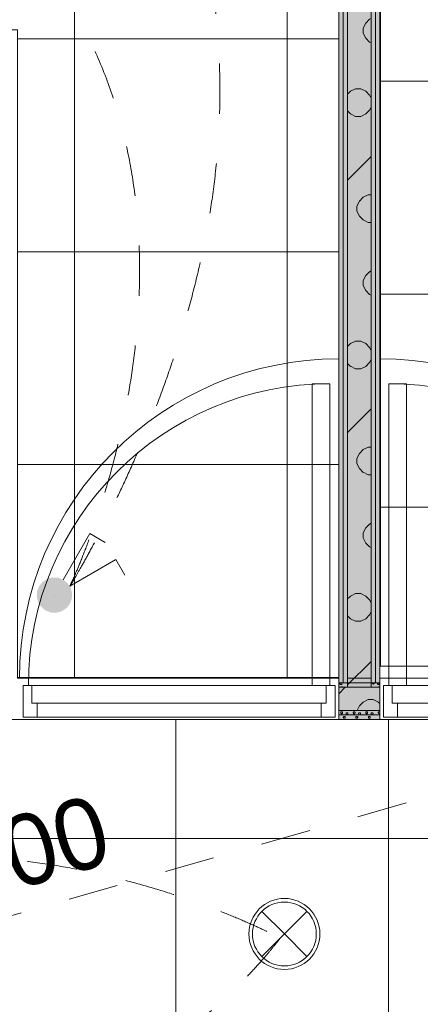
# Model space of a CAD drawing. Header units: millimetres. Extents: x -2932 to 42461, y -10716 to 17298.
# Tile 15 of 168: x 4320 to 5449, y 6897 to 9672. Entities that reach past the tile are written whole.
import ezdxf

# ---------------------------------------------------------------- set-up
doc = ezdxf.new("R2010")
doc.units = ezdxf.units.MM
doc.header["$MEASUREMENT"] = 0
doc.linetypes.add('Small Dashed', pattern=[282.222222, 141.111111, -141.111111])
for name, color, linetype, lineweight in [('ARCHICAD Doors_Pen_No__19', 255, 'Continuous', 0), ('ARCHICAD Zone Stamps_Pen_No__1', 7, 'Continuous', 13), ('Common Edges_Pen_No__1', 7, 'Continuous', 13), ('Cut Pattern-1_Pen_No__2', 8, 'Continuous', 15), ('Cut Pattern-3_Pen_No__1', 7, 'Continuous', 13), ('Doors-1_Pen_No__1', 7, 'Continuous', 13), ('Doors_Pen_No__1', 7, 'Continuous', 13), ('I-WALL.IFC Model_Pen_No__1', 7, 'Continuous', 13), ('I-WALL.IFC Model_Pen_No__19', 255, 'Continuous', 0), ('Plan Swing_Pen_No__1', 7, 'Continuous', 13), ('SA_LAGI_Pen_No__1', 7, 'Continuous', 13), ('SA_LAGI_Pen_No__2', 8, 'Continuous', 15), ('SA_VALGUSTI_Pen_No__20', 1, 'Continuous', 0), ('SA_Valgustus_Pen_No__20', 1, 'Continuous', 0), ('Walls-1_Pen_No__1', 7, 'Continuous', 13), ('Walls_Pen_No__1', 7, 'Continuous', 13)]:
    doc.layers.add(name, color=color, linetype=linetype, lineweight=lineweight)
doc.layers.add('I-WALL.IFC Model', color=7, linetype='Continuous')
doc.layers.add('SA_LAGI_Pen_No__102', color=7, linetype='Continuous', lineweight=13, true_color=0xcccccc)
doc.styles.add('GENERATED_STYLE_1', font='txt', dxfattribs={"width": 0.95})
pattern_1 = [(45, (-3e-10, 2e-10), (0, 35.35534), [0.99999, -48.99987]), (315, (3.89, 0.707), (0, 35.35534), [0.99999, -48.99987]), (90, (-0.354, -2.12), (-35.35528, 0), [1.06066, -34.29462]), (71.565, (-0.354, -1.061), (3.2e-05, 35.355304), [1.118075, -110.68521]), (288.435, (4.596, 2e-10), (-3.2e-05, 35.355304), [1.118075, -110.68521]), (270, (4.95, -1.06), (35.35528, 0), [1.06066, -34.29462]), (251.565, (4.95, -2.121), (3.2e-05, 35.355304), [1.118075, -110.68521]), (225, (4.596, -3.182), (0, 35.35534), [0.99999, -48.99987]), (161.565, (1.768, -4.243), (-141.421051, 35.355386), [1.118075, -110.68521]), (135, (0.707, -3.89), (0, 35.35534), [0.99999, -48.99987]), (108.435, (-3e-10, -3.182), (-3.2e-05, 35.355304), [1.118075, -110.68521]), (180, (2.83, -4.243), (0, 35.35528), [1.06066, -34.29462]), (198.435, (3.889, -3.889), (141.421051, 35.355386), [1.118075, -110.68521]), (0, (-7.778, -10.253), (0, 35.35528), [1.06066, -34.29462]), (90, (-9.9, -13.435), (-35.35528, 0), [1.06066, -34.29462]), (71.565, (-9.9, -12.374), (3.2e-05, 35.355304), [1.118075, -110.68521]), (45, (-9.546, -11.314), (0, 35.35534), [0.99999, -48.99987]), (315, (-5.657, -10.607), (0, 35.35534), [0.99999, -48.99987]), (288.435, (-4.95, -11.314), (-3.2e-05, 35.355304), [1.118075, -110.68521]), (270, (-4.596, -12.374), (35.35528, 0), [1.06066, -34.29462]), (251.565, (-4.596, -13.435), (3.2e-05, 35.355304), [1.118075, -110.68521]), (225, (-4.95, -14.496), (0, 35.35534), [0.99999, -48.99987]), (161.565, (-7.778, -15.556), (-141.421051, 35.355386), [1.118075, -110.68521]), (135, (-8.84, -15.203), (0, 35.35534), [0.99999, -48.99987]), (108.435, (-9.546, -14.496), (-3.2e-05, 35.355304), [1.118075, -110.68521]), (180, (-6.718, -15.556), (0, 35.35528), [1.06066, -34.29462]), (198.435, (-5.657, -15.203), (141.421051, 35.355386), [1.118075, -110.68521]), (18.435, (-8.839, -10.607), (70.710443, 35.355323), [1.118075, -110.68521]), (341.565, (-6.718, -10.253), (-70.710443, 35.355323), [1.118075, -110.68521]), (0, (13.08, -8.485), (0, 35.35528), [1.06066, -34.29462]), (90, (10.96, -11.667), (-35.35528, 0), [1.06066, -34.29462]), (71.565, (10.96, -10.607), (3.2e-05, 35.355304), [1.118075, -110.68521]), (45, (11.314, -9.546), (0, 35.35534), [0.99999, -48.99987]), (315, (15.203, -8.84), (0, 35.35534), [0.99999, -48.99987]), (288.435, (15.91, -9.546), (-3.2e-05, 35.355304), [1.118075, -110.68521]), (270, (16.263, -10.607), (35.35528, 0), [1.06066, -34.29462]), (251.565, (16.263, -11.667), (3.2e-05, 35.355304), [1.118075, -110.68521]), (225, (15.91, -12.728), (0, 35.35534), [0.99999, -48.99987]), (161.565, (13.081, -13.789), (-141.421051, 35.355386), [1.118075, -110.68521]), (135, (12.02, -13.435), (0, 35.35534), [0.99999, -48.99987]), (108.435, (11.314, -12.728), (-3.2e-05, 35.355304), [1.118075, -110.68521]), (180, (14.142, -13.79), (0, 35.35528), [1.06066, -34.29462]), (198.435, (15.203, -13.435), (141.421051, 35.355386), [1.118075, -110.68521]), (18.435, (12.021, -8.839), (70.710443, 35.355323), [1.118075, -110.68521]), (341.565, (14.142, -8.485), (-70.710443, 35.355323), [1.118075, -110.68521]), (0, (1.768, 1.06), (0, 35.35528), [1.06066, -34.29462]), (18.435, (0.707, 0.707), (70.710443, 35.355323), [1.118075, -110.68521]), (341.565, (2.828, 1.061), (-70.710443, 35.355323), [1.118075, -110.68521]), (0, (-5.657, 13.79), (0, 35.35528), [1.06066, -34.29462]), (90, (-7.778, 10.607), (-35.35528, 0), [1.06066, -34.29462]), (71.565, (-7.778, 11.667), (3.2e-05, 35.355304), [1.118075, -110.68521]), (45, (-7.425, 12.728), (0, 35.35534), [0.99999, -48.99987]), (315, (-3.536, 13.435), (0, 35.35534), [0.99999, -48.99987]), (288.435, (-2.828, 12.728), (-3.2e-05, 35.355304), [1.118075, -110.68521]), (270, (-2.475, 11.667), (35.35528, 0), [1.06066, -34.29462]), (251.565, (-2.475, 10.607), (3.2e-05, 35.355304), [1.118075, -110.68521]), (225, (-2.828, 9.546), (0, 35.35534), [0.99999, -48.99987]), (161.565, (-5.657, 8.485), (-141.421051, 35.355386), [1.118075, -110.68521]), (135, (-6.718, 8.84), (0, 35.35534), [0.99999, -48.99987]), (108.435, (-7.425, 9.546), (-3.2e-05, 35.355304), [1.118075, -110.68521]), (180, (-4.596, 8.485), (0, 35.35528), [1.06066, -34.29462]), (198.435, (-3.536, 8.839), (141.421051, 35.355386), [1.118075, -110.68521]), (18.435, (-6.718, 13.435), (70.710443, 35.355323), [1.118075, -110.68521]), (341.565, (-4.596, 13.789), (-70.710443, 35.355323), [1.118075, -110.68521]), (0, (9.546, 10.96), (0, 35.35528), [1.06066, -34.29462]), (90, (7.425, 7.778), (-35.35528, 0), [1.06066, -34.29462]), (71.565, (7.425, 8.839), (3.2e-05, 35.355304), [1.118075, -110.68521]), (45, (7.778, 9.9), (0, 35.35534), [0.99999, -48.99987]), (315, (11.667, 10.607), (0, 35.35534), [0.99999, -48.99987]), (288.435, (12.374, 9.9), (-3.2e-05, 35.355304), [1.118075, -110.68521]), (270, (12.728, 8.84), (35.35528, 0), [1.06066, -34.29462]), (251.565, (12.728, 7.778), (3.2e-05, 35.355304), [1.118075, -110.68521]), (225, (12.374, 6.718), (0, 35.35534), [0.99999, -48.99987]), (161.565, (9.546, 5.657), (-141.421051, 35.355386), [1.118075, -110.68521]), (135, (8.485, 6.01), (0, 35.35534), [0.99999, -48.99987]), (108.435, (7.778, 6.718), (-3.2e-05, 35.355304), [1.118075, -110.68521]), (180, (10.607, 5.657), (0, 35.35528), [1.06066, -34.29462]), (198.435, (11.667, 6.01), (141.421051, 35.355386), [1.118075, -110.68521]), (18.435, (8.485, 10.607), (70.710443, 35.355323), [1.118075, -110.68521]), (341.565, (10.607, 10.96), (-70.710443, 35.355323), [1.118075, -110.68521])]
pattern_2 = [(180, (-3e-10, 2e-10), (355.6, 355.6), [14.224, -696.974]), (90, (-46.23, 32), (355.6, 355.6), [14.224, -696.974]), (225, (24.9, 17.8), (-355.6, 355.6), [15.087, -487.807]), (206.565, (14.22, 7.11), (355.6, 355.5993), [15.904, -1574.386]), (63.435, (-46.23, 46.23), (355.5993, 355.6), [15.904, -1574.386]), (45, (-39.1, 60.45), (-355.6, 355.6), [15.087, -487.807]), (26.565, (-28.45, 71.12), (355.6, 355.5993), [15.904, -1574.386]), (360, (-14.22, 78.23), (355.6, 355.6), [14.224, -696.974]), (296.565, (24.89, 60.45), (-1066.7965, 1777.9974), [15.904, -1574.386]), (270, (32, 46.23), (355.6, 355.6), [14.224, -696.974]), (243.435, (32, 32), (355.5993, 355.6), [15.904, -1574.386]), (315, (14.2, 71.1), (355.6, 355.6), [15.087, -487.807]), (333.435, (-3e-10, 78.23), (-1777.9974, 1066.7965), [15.904, -1574.386]), (135, (181.36, 24.9), (355.6, 355.6), [15.087, -487.807]), (225, (234.7, 35.56), (-355.6, 355.6), [15.087, -487.807]), (206.565, (224.03, 24.9), (355.6, 355.5993), [15.904, -1574.386]), (180, (209.8, 17.78), (355.6, 355.6), [14.224, -696.974]), (90, (163.58, 49.8), (355.6, 355.6), [14.224, -696.974]), (63.435, (163.58, 64.01), (355.5993, 355.6), [15.904, -1574.386]), (45, (170.7, 78.23), (-355.6, 355.6), [15.087, -487.807]), (26.565, (181.36, 88.9), (355.6, 355.5993), [15.904, -1574.386]), (360, (195.58, 96), (355.6, 355.6), [14.224, -696.974]), (296.565, (234.7, 78.23), (-1066.7965, 1777.9974), [15.904, -1574.386]), (270, (241.8, 64), (355.6, 355.6), [14.224, -696.974]), (243.435, (241.8, 49.78), (355.5993, 355.6), [15.904, -1574.386]), (315, (224.03, 88.9), (355.6, 355.6), [15.087, -487.807]), (333.435, (209.8, 96.01), (-1777.9974, 1066.7965), [15.904, -1574.386]), (153.435, (195.58, 17.78), (-1066.7975, 355.5978), [15.904, -1574.386]), (116.565, (170.69, 35.56), (-355.5978, 1066.7975), [15.904, -1574.386]), (135, (-46.23, 216.9), (355.6, 355.6), [15.087, -487.807]), (225, (7.1, 227.6), (-355.6, 355.6), [15.087, -487.807]), (206.565, (-3.56, 216.92), (355.6, 355.5993), [15.904, -1574.386]), (180, (-17.78, 209.8), (355.6, 355.6), [14.224, -696.974]), (90, (-64, 241.8), (355.6, 355.6), [14.224, -696.974]), (63.435, (-64.01, 256.03), (355.5993, 355.6), [15.904, -1574.386]), (45, (-56.9, 270.26), (-355.6, 355.6), [15.087, -487.807]), (26.565, (-46.23, 280.92), (355.6, 355.5993), [15.904, -1574.386]), (360, (-32, 288.04), (355.6, 355.6), [14.224, -696.974]), (296.565, (7.11, 270.26), (-1066.7965, 1777.9974), [15.904, -1574.386]), (270, (14.22, 256.03), (355.6, 355.6), [14.224, -696.974]), (243.435, (14.22, 241.81), (355.5993, 355.6), [15.904, -1574.386]), (315, (-3.56, 280.9), (355.6, 355.6), [15.087, -487.807]), (333.435, (-17.78, 288.04), (-1777.9974, 1066.7965), [15.904, -1574.386]), (153.435, (-32, 209.8), (-1066.7975, 355.5978), [15.904, -1574.386]), (116.565, (-56.9, 227.58), (-355.5978, 1066.7975), [15.904, -1574.386]), (135, (-28.45, 7.1), (355.6, 355.6), [15.087, -487.807]), (153.435, (-14.22, 2e-10), (-1066.7975, 355.5978), [15.904, -1574.386]), (116.565, (-39.12, 17.78), (-355.5978, 1066.7975), [15.904, -1574.386]), (135, (-81.8, -195.6), (355.6, 355.6), [15.087, -487.807]), (225, (-28.45, -184.9), (-355.6, 355.6), [15.087, -487.807]), (206.565, (-39.12, -195.58), (355.6, 355.5993), [15.904, -1574.386]), (180, (-53.34, -202.7), (355.6, 355.6), [14.224, -696.974]), (90, (-99.57, -170.7), (355.6, 355.6), [14.224, -696.974]), (63.435, (-99.57, -156.46), (355.5993, 355.6), [15.904, -1574.386]), (45, (-92.46, -142.24), (-355.6, 355.6), [15.087, -487.807]), (26.565, (-81.79, -131.57), (355.6, 355.5993), [15.904, -1574.386]), (360, (-67.56, -124.46), (355.6, 355.6), [14.224, -696.974]), (296.565, (-28.45, -142.24), (-1066.7965, 1777.9974), [15.904, -1574.386]), (270, (-21.34, -156.46), (355.6, 355.6), [14.224, -696.974]), (243.435, (-21.34, -170.69), (355.5993, 355.6), [15.904, -1574.386]), (315, (-39.1, -131.57), (355.6, 355.6), [15.087, -487.807]), (333.435, (-53.34, -124.46), (-1777.9974, 1066.7965), [15.904, -1574.386]), (153.435, (-67.56, -202.69), (-1066.7975, 355.5978), [15.904, -1574.386]), (116.565, (-92.46, -184.91), (-355.5978, 1066.7975), [15.904, -1574.386]), (135, (-206.25, -14.2), (355.6, 355.6), [15.087, -487.807]), (225, (-152.9, -3.55), (-355.6, 355.6), [15.087, -487.807]), (206.565, (-163.58, -14.22), (355.6, 355.5993), [15.904, -1574.386]), (180, (-177.8, -21.33), (355.6, 355.6), [14.224, -696.974]), (90, (-224.03, 10.67), (355.6, 355.6), [14.224, -696.974]), (63.435, (-224.03, 24.9), (355.5993, 355.6), [15.904, -1574.386]), (45, (-216.9, 39.1), (-355.6, 355.6), [15.087, -487.807]), (26.565, (-206.25, 49.78), (355.6, 355.5993), [15.904, -1574.386]), (360, (-192.02, 56.9), (355.6, 355.6), [14.224, -696.974]), (296.565, (-152.9, 39.12), (-1066.7965, 1777.9974), [15.904, -1574.386]), (270, (-145.8, 24.9), (355.6, 355.6), [14.224, -696.974]), (243.435, (-145.8, 10.67), (355.5993, 355.6), [15.904, -1574.386]), (315, (-163.6, 49.8), (355.6, 355.6), [15.087, -487.807]), (333.435, (-177.8, 56.9), (-1777.9974, 1066.7965), [15.904, -1574.386]), (153.435, (-192.02, -21.33), (-1066.7975, 355.5978), [15.904, -1574.386]), (116.565, (-216.92, -3.55), (-355.5978, 1066.7975), [15.904, -1574.386]), (225, (327.15, 35.56), (-355.6, 355.6), [])]

msp = doc.modelspace()

# ---------------------------------------------------------------- hatches: boundary and pattern name
at = {"layer": 'Cut Pattern-1_Pen_No__2', "linetype": 'Continuous', "lineweight": 15}
h = msp.add_hatch(dxfattribs=at)
h.set_pattern_fill('FP_19_0001', color=8, style=0, pattern_type=2)
h.set_pattern_definition(pattern_2)
h.paths.add_polyline_path([(5310.3, 7791), (5310.3, 12496.2), (5244.3, 12496.2), (5244.3, 7791)])
h = msp.add_hatch(dxfattribs=at)
h.set_pattern_fill('FP_19_0001', color=8, style=0, pattern_type=2)
h.set_pattern_definition(pattern_2)
h.paths.add_polyline_path([(5335.3, 7725), (5335.3, 7791), (5219.3, 7791), (5219.3, 7725)])
at = {"layer": 'Cut Pattern-3_Pen_No__1', "linetype": 'Continuous', "lineweight": 13}
h = msp.add_hatch(dxfattribs=at)
h.set_pattern_fill('FP_18_0001', style=0, pattern_type=2)
h.set_pattern_definition(pattern_1)
h.paths.add_polyline_path([(5244.3, 7803.5), (5244.3, 12496.2), (5231.8, 12496.2), (5231.8, 7803.5)])
h = msp.add_hatch(dxfattribs=at)
h.set_pattern_fill('FP_18_0001', style=0, pattern_type=2)
h.set_pattern_definition(pattern_1)
h.paths.add_polyline_path([(5322.8, 7803.5), (5322.8, 12496.2), (5310.3, 12496.2), (5310.3, 7803.5)])
h = msp.add_hatch(dxfattribs=at)
h.set_pattern_fill('FP_18_0001', style=0, pattern_type=2)
h.set_pattern_definition(pattern_1)
h.paths.add_polyline_path([(5219.3, 7803.5), (5231.8, 7803.5), (5231.8, 7816), (5219.3, 7816)])
h = msp.add_hatch(dxfattribs=at)
h.set_pattern_fill('FP_18_0001', style=0, pattern_type=2)
h.set_pattern_definition(pattern_1)
h.paths.add_polyline_path([(5244.3, 7791), (5244.3, 7803.5), (5219.3, 7803.5), (5219.3, 7791)])
h = msp.add_hatch(dxfattribs=at)
h.set_pattern_fill('FP_18_0001', style=0, pattern_type=2)
h.set_pattern_definition(pattern_1)
h.paths.add_polyline_path([(5335.3, 7791), (5335.3, 7803.5), (5310.3, 7803.5), (5310.3, 7791)])
h = msp.add_hatch(dxfattribs=at)
h.set_pattern_fill('FP_18_0001', style=0, pattern_type=2)
h.set_pattern_definition(pattern_1)
h.paths.add_polyline_path([(5219.3, 7712.5), (5335.3, 7712.5), (5335.3, 7725), (5219.3, 7725)])
h = msp.add_hatch(dxfattribs=at)
h.set_pattern_fill('FP_18_0001', style=0, pattern_type=2)
h.set_pattern_definition(pattern_1)
h.paths.add_polyline_path([(5335.3, 7700), (5335.3, 7712.5), (5219.3, 7712.5), (5219.3, 7700)])
at = {"layer": 'I-WALL.IFC Model', "linetype": 'Continuous', "lineweight": 0, "true_color": 0x000000}
for points in [[(5219.3, 12496.2), (5219.3, 7816), (5231.8, 7816), (5231.8, 12496.2)], [(5231.8, 12496.2), (5231.8, 7816), (5244.3, 7816), (5244.3, 12496.2)], [(5244.3, 12496.2), (5244.3, 7816), (5310.3, 7816), (5310.3, 12496.2)], [(5310.3, 12496.2), (5310.3, 7816), (5322.8, 7816), (5322.8, 12496.2)], [(5322.8, 12496.2), (5322.8, 7816), (5335.3, 7816), (5335.3, 12496.2)], [(5335.3, 7816), (5219.3, 7816), (5219.3, 7803.5), (5335.3, 7803.5)], [(5335.3, 7803.5), (5219.3, 7803.5), (5219.3, 7791), (5335.3, 7791)], [(5335.3, 7791), (5219.3, 7791), (5219.3, 7725), (5335.3, 7725)], [(5335.3, 7725), (5219.3, 7725), (5219.3, 7712.5), (5335.3, 7712.5)], [(5335.3, 7712.5), (5219.3, 7712.5), (5219.3, 7700), (5335.3, 7700)]]:
    msp.add_hatch(color=178, dxfattribs=at).paths.add_polyline_path(points)
at = {"layer": 'SA_LAGI_Pen_No__102', "linetype": 'Continuous', "lineweight": 13, "true_color": 0xcccccc}
h = msp.add_hatch(dxfattribs=at)
h.set_pattern_fill('Grid_60x60_0001', color=254, style=0, pattern_type=2)
h.set_pattern_definition([(270, (3873.55, 10817.5), (600, 0), []), (2e-13, (3873.55, 10817.5), (0, 600), [])])
h.paths.add_polyline_path([(2165, 12496.2), (2145, 9643.5), (4313.3, 9643.5), (4313.3, 7816), (5219.3, 7816), (5219.3, 12496.2)])
h = msp.add_hatch(dxfattribs=at)
h.set_pattern_fill('Grid_60x60_0001', color=254, style=0, pattern_type=2)
h.set_pattern_definition([(270, (5936.34, 11297.7), (600, 0), []), (2e-13, (5936.34, 11297.7), (0, 600), [])])
h.paths.add_polyline_path([(5335.3, 12496.2), (5335.3, 7850), (6235.3, 7850), (6235.3, 9670), (8400, 9670), (8400, 12496.2)])
h = msp.add_hatch(dxfattribs=at)
h.set_pattern_fill('Grid_60x60_0001', color=254, style=0, pattern_type=2)
h.set_pattern_definition([(180, (2959.35, 7364.3), (1e-10, 600), []), (270, (2959.35, 7364.3), (-600, 1e-10), [])])
h.paths.add_polyline_path([(1745, 7700), (1749, 6520), (1941.8, 6520), (6235.3, 6520), (6235.3, 7700)])
at = {"layer": 'SA_Valgustus_Pen_No__20', "linetype": 'Continuous', "lineweight": 0}
for points in [[(4374.3, 8075.2), (4368.7, 8060.6), (4417.6, 8050.2)], [(4384.2, 8087.4), (4374.3, 8075.2), (4417.6, 8050.2)], [(4397.3, 8095.9), (4384.2, 8087.4), (4417.6, 8050.2)], [(4412.4, 8100), (4397.3, 8095.9), (4417.6, 8050.2)], [(4428, 8099.2), (4412.4, 8100), (4417.6, 8050.2)], [(4442.6, 8093.5), (4428, 8099.2), (4417.6, 8050.2)], [(4454.8, 8083.7), (4442.6, 8093.5), (4417.6, 8050.2)], [(4463.3, 8070.6), (4454.8, 8083.7), (4417.6, 8050.2)], [(4368.7, 8060.6), (4367.9, 8045), (4417.6, 8050.2)], [(4367.9, 8045), (4371.9, 8029.9), (4417.6, 8050.2)], [(4371.9, 8029.9), (4380.5, 8016.8), (4417.6, 8050.2)], [(4380.5, 8016.8), (4392.6, 8006.9), (4417.6, 8050.2)], [(4392.6, 8006.9), (4407.2, 8001.3), (4417.6, 8050.2)], [(4407.2, 8001.3), (4422.9, 8000.5), (4417.6, 8050.2)], [(4467.4, 8055.5), (4463.3, 8070.6), (4417.6, 8050.2)], [(4466.5, 8039.9), (4467.4, 8055.5), (4417.6, 8050.2)], [(4451.1, 8013.1), (4460.9, 8025.2), (4417.6, 8050.2)], [(4438, 8004.6), (4451.1, 8013.1), (4417.6, 8050.2)], [(4422.9, 8000.5), (4438, 8004.6), (4417.6, 8050.2)], [(4460.9, 8025.2), (4466.5, 8039.9), (4417.6, 8050.2)]]:
    msp.add_hatch(color=1, dxfattribs=at).paths.add_polyline_path(points)

# ---------------------------------------------------------------- linework, layer by layer
at = {"layer": 'ARCHICAD Doors_Pen_No__19', "color": 255, "linetype": 'Continuous', "lineweight": 0}
for p, q in [((5219.3, 7816), (5219.3, 8716)), ((5335.3, 7816), (5335.3, 8716))]:
    msp.add_line(p, q, dxfattribs=at)
for centre, start, end in [((5219.3, 7816), 90, 180), ((5335.3, 7816), 0, 90)]:
    msp.add_arc(centre, 900, start, end, dxfattribs=at)
at = {"layer": 'Common Edges_Pen_No__1', "color": 7, "linetype": 'Continuous', "lineweight": 13}
for p, q in [((5231.8, 7803.5), (5231.8, 12496.2)), ((5244.3, 7791), (5244.3, 12496.2)), ((5310.3, 7791), (5310.3, 12496.2)), ((5322.8, 7803.5), (5322.8, 12496.2)), ((5219.3, 7803.5), (5231.8, 7803.5)), ((5219.3, 7791), (5244.3, 7791)), ((5310.3, 7791), (5335.3, 7791)), ((5219.3, 7725), (5335.3, 7725)), ((5219.3, 7712.5), (5335.3, 7712.5))]:
    msp.add_line(p, q, dxfattribs=at)
at = {"layer": 'Doors-1_Pen_No__1', "color": 7, "linetype": 'Continuous', "lineweight": 13}
for p, q in [((5194.3, 8646), (5144.3, 8646)), ((5144.3, 8646), (5144.3, 7796)), ((5194.3, 7796), (5194.3, 8646)), ((5360.3, 7796), (5360.3, 8646)), ((5360.3, 8646), (5410.3, 8646)), ((5410.3, 8646), (5410.3, 7796)), ((4354.3, 7796), (4329.3, 7796)), ((4329.3, 7796), (4329.3, 7706)), ((4354.3, 7746), (4354.3, 7796)), ((5144.3, 7796), (5194.3, 7796)), ((5184.3, 7796), (5184.3, 7746)), ((5209.3, 7796), (5194.3, 7796)), ((5209.3, 7706), (5209.3, 7796)), ((5345.3, 7796), (5360.3, 7796)), ((5345.3, 7706), (5345.3, 7796)), ((5410.3, 7796), (5360.3, 7796)), ((5370.3, 7796), (5370.3, 7746)), ((4369.3, 7746), (4354.3, 7746)), ((4369.3, 7706), (4369.3, 7746)), ((5184.3, 7746), (5169.3, 7746)), ((5169.3, 7746), (5169.3, 7706)), ((5370.3, 7746), (5385.3, 7746)), ((5385.3, 7746), (5385.3, 7706)), ((4329.3, 7706), (4369.3, 7706)), ((5169.3, 7706), (5209.3, 7706)), ((5385.3, 7706), (5345.3, 7706))]:
    msp.add_line(p, q, dxfattribs=at)
at = {"layer": 'Doors_Pen_No__1', "color": 7, "linetype": 'Continuous', "lineweight": 13}
for p, q in [((5144.3, 7796), (4354.3, 7796)), ((6200.3, 7796), (5410.3, 7796)), ((4369.3, 7746), (5169.3, 7746)), ((5385.3, 7746), (6185.3, 7746)), ((5169.3, 7706), (4369.3, 7706)), ((6185.3, 7706), (5385.3, 7706))]:
    msp.add_line(p, q, dxfattribs=at)
at = {"layer": 'I-WALL.IFC Model_Pen_No__1', "color": 7, "linetype": 'Continuous', "lineweight": 13}
for p, q in [((5231.8, 12496.2), (5231.8, 7816)), ((5244.3, 12496.2), (5244.3, 7816)), ((5310.3, 12496.2), (5310.3, 7816)), ((5322.8, 12496.2), (5322.8, 7816)), ((5219.3, 7816), (5219.3, 7700)), ((5335.3, 7803.5), (5219.3, 7803.5)), ((5335.3, 7816), (5335.3, 7700)), ((5335.3, 7791), (5219.3, 7791)), ((5335.3, 7725), (5219.3, 7725)), ((5335.3, 7712.5), (5219.3, 7712.5))]:
    msp.add_line(p, q, dxfattribs=at)
at = {"layer": 'I-WALL.IFC Model_Pen_No__1', "color": 7, "linetype": 'Continuous', "lineweight": 13, "flags": 128}
for points in [[(5219.3, 12496.2), (5219.3, 7816)], [(5335.3, 7816), (5335.3, 12496.2)], [(5244.3, 7816), (5310.3, 7816)], [(5310.3, 7816), (5244.3, 7816)], [(5219.3, 7700), (5335.3, 7700)]]:
    msp.add_lwpolyline(points, dxfattribs=at)
at = {"layer": 'I-WALL.IFC Model_Pen_No__19', "color": 255, "linetype": 'Continuous', "lineweight": 0}
for p, q in [((6235.3, 7850), (5335.3, 7850)), ((5219.3, 7816), (4319.3, 7816)), ((6235.3, 7816), (5335.3, 7816)), ((4319.3, 7700), (5219.3, 7700)), ((5335.3, 7700), (6235.3, 7700)), ((5335.3, 7700), (6235.3, 7700))]:
    msp.add_line(p, q, dxfattribs=at)
at = {"layer": 'Plan Swing_Pen_No__1', "color": 7, "linetype": 'Continuous', "lineweight": 13}
for centre, start, end in [((5194.3, 7796), 90, 180), ((5360.3, 7796), 0, 90)]:
    msp.add_arc(centre, 850, start, end, dxfattribs=at)
at = {"layer": 'SA_LAGI_Pen_No__1', "color": 7, "linetype": 'Small Dashed', "lineweight": 13}
msp.add_line((1745, 6420), (6235.3, 7700), dxfattribs=at)
at = {"layer": 'SA_LAGI_Pen_No__1', "color": 7, "linetype": 'Continuous', "lineweight": 13, "flags": 128}
for points in [[(2165, 12496.2), (5219.3, 12496.2), (5219.3, 7816), (4313.3, 7816), (4313.3, 9643.5), (2145, 9643.5)], [(5335.3, 12496.2), (8400, 12496.2), (8400, 9670), (6235.3, 9670), (6235.3, 7850), (5335.3, 7850)]]:
    msp.add_lwpolyline(points, close=True, dxfattribs=at)
at = {"layer": 'SA_LAGI_Pen_No__2', "color": 8, "linetype": 'Continuous', "lineweight": 15, "flags": 128}
msp.add_lwpolyline([(1745, 7700), (6235.3, 7700), (6235.3, 6520), (1941.8, 6520), (1749, 6520)], close=True, dxfattribs=at)
at = {"layer": 'SA_VALGUSTI_Pen_No__20', "color": 1, "linetype": 'Continuous', "lineweight": 0}
for q in [(5002.5, 7159), (5129.8, 7159), (5002.5, 7031.8), (5129.8, 7031.8)]:
    msp.add_line((5066.1, 7095.4), q, dxfattribs=at)
msp.add_circle((5066.1, 7095.4), 90, dxfattribs=at)
for start, end in [(0, 180), (180, 0)]:
    msp.add_arc((5066.1, 7095.4), 100, start, end, dxfattribs=at)
at = {"layer": 'SA_VALGUSTI_Pen_No__20', "color": 1, "linetype": 'Small Dashed', "lineweight": 0}
for points in [[(4460.9, 8075.2), (4460.9, 8075.2), (4804.7, 8623.8), (4872.1, 9245.1), (5029.1, 10690.9), (3603.9, 11740.6), (3603.9, 11740.6)], [(4460.9, 8075.2), (4460.9, 8075.2), (4816.1, 8803.9), (4572.1, 9483.9), (4328, 10164), (3590.5, 10500.5), (3590.5, 10500.5)], [(3280.8, 7910.5), (3280.8, 7910.5), (3613, 7946.6), (3839.1, 8159.2), (4347.4, 8637.3), (3676.3, 9403.9), (3676.3, 9403.9)], [(3259.3, 7064.3), (3259.3, 7064.3), (3514.7, 7217.2), (3799.9, 7280), (4430.4, 7418.8), (5054.4, 7083.7), (5054.4, 7083.7)], [(5054.4, 7083.7), (5054.4, 7083.7), (4949.3, 6943.8), (4811.2, 6840.5), (4396.7, 6530.5), (3819.1, 6650.7), (3819.1, 6650.7)]]:
    msp.add_open_spline(points, degree=3, knots=[0, 0, 0, 0, 1, 1, 1, 2, 2, 2, 2], dxfattribs=at)
at = {"layer": 'SA_Valgustus_Pen_No__20', "color": 1, "linetype": 'Continuous', "lineweight": 0}
for p, q in [((4442.6, 8093.5), (4517.6, 8223.5)), ((4517.6, 8223.5), (4560.9, 8198.5)), ((4460.9, 8075.2), (4590.8, 8150.2)), ((4590.8, 8150.2), (4615.8, 8106.9)), ((4417.6, 8050.2), (4417.7, 8050.2))]:
    msp.add_line(p, q, dxfattribs=at)
at = {"layer": 'Walls-1_Pen_No__1', "color": 7, "linetype": 'Continuous', "lineweight": 13}
for p, q in [((5219.3, 12496.2), (5219.3, 7700)), ((5335.3, 7700), (5335.3, 12496.2)), ((5219.3, 7700), (5335.3, 7700))]:
    msp.add_line(p, q, dxfattribs=at)
at = {"layer": 'Walls_Pen_No__1', "color": 7, "linetype": 'Continuous', "lineweight": 13}
for p, q in [((4319.3, 7816), (5144.3, 7816)), ((5194.3, 7816), (5219.3, 7816)), ((5335.3, 7816), (5360.3, 7816)), ((5410.3, 7816), (6235.3, 7816)), ((5219.3, 7700), (4319.3, 7700)), ((6235.3, 7700), (5335.3, 7700))]:
    msp.add_line(p, q, dxfattribs=at)

# ---------------------------------------------------------------- texts
at = {"layer": 'ARCHICAD Zone Stamps_Pen_No__1', "color": 7, "lineweight": 13, "insert": (3204.2, 10183.6), "char_height": 300, "attachment_point": 1, "style": 'GENERATED_STYLE_1'}
msp.add_mtext('\\A1;{\\pql;\\pt0,100;\\fSwis721 Lt BT|b0|i0|c0|p34;10,4\\fSwis721 Lt BT|b0|i0|c0|p34;\\A1{\\H.66x;\\S^  ;}\\fSwis721 Lt BT|b0|i0|c0|p34; m\\fSwis721 Lt BT|b0|i0|c0|p34;\\A1{\\H.66x;\\S2^  ;}}', dxfattribs=at)
at = {"layer": 'SA_LAGI_Pen_No__1', "color": 7, "linetype": 'Continuous', "lineweight": 13, "insert": (4083.6, 7363.5), "char_height": 200, "attachment_point": 2, "rotation": 15.9106, "style": 'GENERATED_STYLE_1'}
msp.add_mtext('\\A1;{\\pqc;\\fSwis721 Lt BT|b0|i0|c0|p34;H=2500}', dxfattribs=at)

doc.saveas('drawing.dxf')
